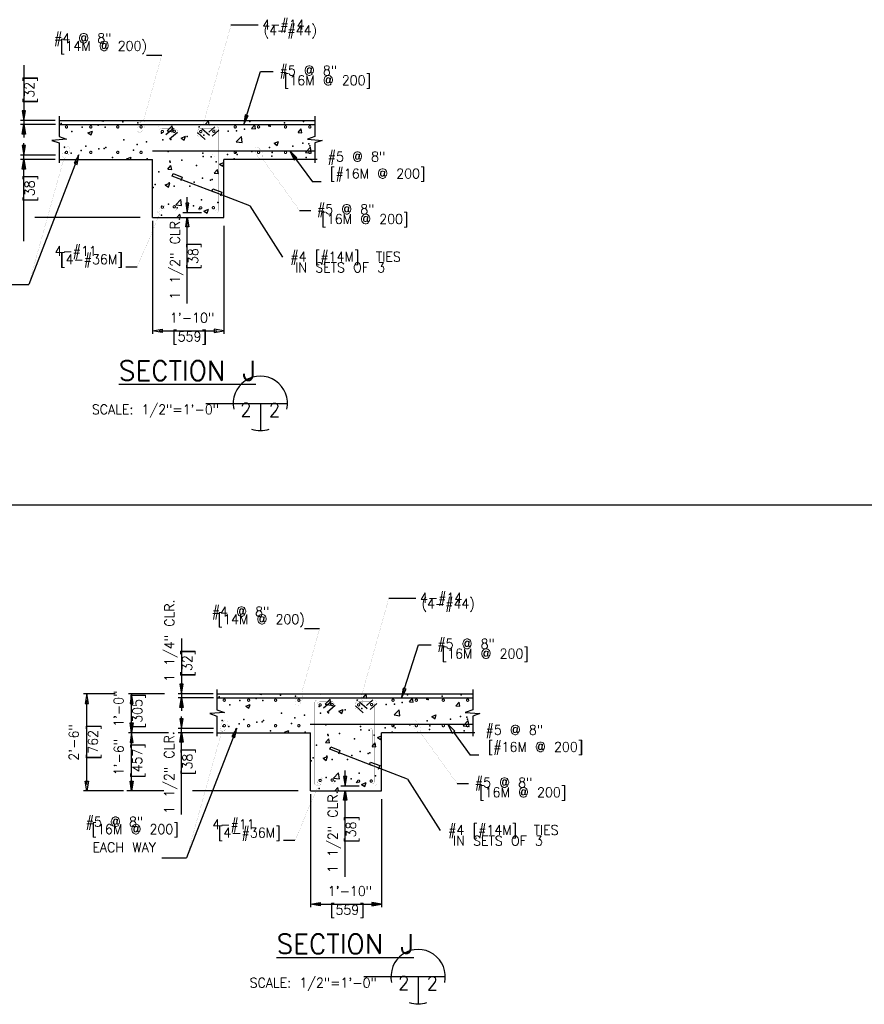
# Model space of a CAD drawing. Extents: x 0 to 354, y -64 to 250.
# Tile 2 of 7: x 96 to 205, y -64 to 62. Entities that reach past the tile are written whole.
import ezdxf
from ezdxf.enums import TextEntityAlignment as Align

# ---------------------------------------------------------------- set-up
doc = ezdxf.new("R2010")
doc.units = 0
doc.header["$MEASUREMENT"] = 0
doc.layers.get('0').update_dxf_attribs({"linetype": 'CONTINUOUS'})
for name, color, linetype in [('1', 7, 'CONTINUOUS'), ('DIM', 7, 'CONTINUOUS'), ('DWG-LINES', 7, 'CONTINUOUS'), ('HATCH', 7, 'CONTINUOUS'), ('REBAR', 7, 'CONTINUOUS'), ('SYMBOLS', 7, 'CONTINUOUS'), ('TEXT', 7, 'CONTINUOUS')]:
    doc.layers.add(name, color=color, linetype=linetype)
doc.styles.add('TXT_SHX', font='txt.shx')

# ---------------------------------------------------------------- blocks, each defined once
blk = doc.blocks.new('REBAR')
at = {"color": 7, "linetype": 'CONTINUOUS', "const_width": 0.01378}
blk.add_lwpolyline([(-0.014553, 0, 1), (0.014553, 0, 1)], format="xyb", close=True, dxfattribs=at)
blk = doc.blocks.new('SEC_BU')
at = {"layer": 'SYMBOLS', "color": 2, "linetype": 'CONTINUOUS'}
for p, q in [((-0.5, 0), (0.25, 0)), ((0, 0), (0, -0.2496)), ((0, -0.25), (0, -0.2496))]:
    blk.add_line(p, q, dxfattribs=at)
for start, end in [(347.64555, 192.35445), (251.04049, 288.95951)]:
    blk.add_arc((0, 0), 0.25, start, end, dxfattribs=at)

msp = doc.modelspace()

# ---------------------------------------------------------------- hatches: boundary and pattern name
at = {"layer": 'DIM', "linetype": 'CONTINUOUS'}
for points in [[(96.65, 50.71), (96.23, 50.71), (96.44, 49.46)], [(96.65, 47.69), (96.23, 47.69), (96.44, 48.94)], [(96.65, 46.25), (96.23, 46.25), (96.44, 45)], [(96.65, 43.22), (96.23, 43.22), (96.44, 44.47)], [(116.96, -23.08), (116.54, -23.08), (116.75, -24.33)], [(110.12, -25.58), (110.53, -25.58), (110.32, -24.33)], [(116.96, -26.1), (116.54, -26.1), (116.75, -24.85)], [(116.96, -27.54), (116.54, -27.54), (116.75, -28.79)], [(110.12, -28.08), (110.53, -28.08), (110.32, -29.33)], [(110.12, -30.58), (110.53, -30.58), (110.32, -29.33)], [(116.96, -30.57), (116.54, -30.57), (116.75, -29.32)], [(110.12, -35.57), (110.53, -35.57), (110.32, -36.82)], [(138.01, -38.03), (137.59, -38.03), (137.8, -36.78)], [(134.58, -51.18), (134.58, -51.6), (133.33, -51.39)], [(141.25, -51.18), (141.25, -51.6), (142.5, -51.39)]]:
    msp.add_hatch(color=7, dxfattribs=at).paths.add_polyline_path(points)
at = {"layer": 'TEXT', "linetype": 'CONTINUOUS'}
for points in [[(125.34, 50.07), (124.95, 50.2), (124.77, 48.94)], [(131.26, 44.42), (131.6, 44.67), (130.7, 45.56)]]:
    msp.add_hatch(color=7, dxfattribs=at).paths.add_polyline_path(points)

# ---------------------------------------------------------------- linework, layer by layer
at = {"layer": '1', "color": 84, "linetype": 'CONTINUOUS'}
msp.add_line((0, 0), (354.01, 0), dxfattribs=at)
at = {"layer": 'DIM', "color": 7, "linetype": 'CONTINUOUS'}
for p, q in [((96.44, 56.59), (96.44, 48.93)), ((96.44, 56.59), (96.44, 48.93)), ((100.49, 49.46), (96.02, 49.46)), ((100.54, 48.93), (96.02, 48.93)), ((96.44, 48.01), (96.44, 47.26)), ((96.44, 33.93), (96.44, 46.53)), ((100.54, 45), (96.02, 45)), ((100.49, 44.46), (96.02, 44.46)), ((103.25, 44.28), (97.08, 28.34)), ((117.49, 38.21), (117.49, 39.6)), ((125.54, 38.48), (129.74, 31.88)), ((111.43, 36.97), (97.87, 36.97)), ((119.3, 37.59), (116.93, 37.59)), ((117.49, 25.9), (117.49, 36.88)), ((113.02, 36.55), (113.02, 21.99)), ((122.18, 35.92), (122.18, 21.99)), ((113.85, 22.4), (121.35, 22.4)), ((116.75, -17.21), (116.75, -24.86)), ((116.75, -17.21), (116.75, -24.86)), ((108.22, -24.33), (104.13, -24.33)), ((104.55, -35.99), (104.55, -25.16)), ((114.57, -24.33), (109.91, -24.33)), ((110.32, -29.33), (110.32, -24.33)), ((120.8, -24.33), (116.33, -24.33)), ((120.85, -24.86), (116.33, -24.86)), ((116.75, -25.78), (116.75, -26.53)), ((116.75, -39.86), (116.75, -27.26)), ((120.85, -28.79), (116.33, -28.79)), ((115.07, -29.33), (109.91, -29.33)), ((114.11, -29.33), (109.91, -29.33)), ((110.32, -35.99), (110.32, -30.16)), ((120.8, -29.33), (116.33, -29.33)), ((123.56, -29.51), (117.39, -45.45)), ((137.8, -35.59), (137.8, -34.19)), ((145.85, -35.31), (150.05, -41.91)), ((139.61, -36.2), (137.24, -36.2)), ((109.26, -36.82), (104.13, -36.82)), ((114.47, -36.82), (109.72, -36.82)), ((131.74, -36.82), (118.18, -36.82)), ((133.33, -37.24), (133.33, -51.8)), ((137.8, -47.89), (137.8, -36.91)), ((142.5, -37.87), (142.5, -51.8)), ((134.16, -51.39), (141.66, -51.39))]:
    msp.add_line(p, q, dxfattribs=at)
for points in [[(96.65, 50.71), (96.23, 50.71), (96.44, 49.46)], [(96.65, 47.69), (96.23, 47.69), (96.44, 48.94)], [(96.65, 46.25), (96.23, 46.25), (96.44, 45)], [(96.65, 43.22), (96.23, 43.22), (96.44, 44.47)], [(102.91, 43.97), (103.3, 43.82), (103.54, 45.06)], [(117.7, 38.84), (117.28, 38.84), (117.49, 37.59)], [(117.7, 35.76), (117.28, 35.76), (117.49, 37.01)], [(114.27, 22.61), (114.27, 22.19), (113.02, 22.4)], [(120.93, 22.61), (120.93, 22.19), (122.18, 22.4)], [(116.96, -23.08), (116.54, -23.08), (116.75, -24.33)], [(104.34, -25.58), (104.76, -25.58), (104.55, -24.33)], [(110.12, -25.58), (110.53, -25.58), (110.32, -24.33)], [(116.96, -26.1), (116.54, -26.1), (116.75, -24.85)], [(116.96, -27.54), (116.54, -27.54), (116.75, -28.79)], [(110.12, -28.08), (110.53, -28.08), (110.32, -29.33)], [(123.22, -29.82), (123.61, -29.97), (123.85, -28.73)], [(110.12, -30.58), (110.53, -30.58), (110.32, -29.33)], [(116.96, -30.57), (116.54, -30.57), (116.75, -29.32)], [(138.01, -34.95), (137.59, -34.95), (137.8, -36.2)], [(104.34, -35.57), (104.76, -35.57), (104.55, -36.82)], [(110.12, -35.57), (110.53, -35.57), (110.32, -36.82)], [(138.01, -38.03), (137.59, -38.03), (137.8, -36.78)], [(134.58, -51.18), (134.58, -51.6), (133.33, -51.39)], [(141.25, -51.18), (141.25, -51.6), (142.5, -51.39)]]:
    msp.add_lwpolyline(points, close=True, dxfattribs=at)
at = {"layer": 'DWG-LINES', "color": 7, "linetype": 'CONTINUOUS'}
for p, q in [((101, 49.46), (133.91, 49.46)), ((101, 44.46), (113.02, 44.46)), ((113.02, 36.97), (113.02, 44.46)), ((134.2, 44.46), (122.18, 44.46)), ((133.91, 44.46), (122.18, 44.46)), ((122.18, 36.97), (122.18, 44.46)), ((113.02, 36.97), (122.18, 36.97)), ((121.31, -24.33), (154.22, -24.33)), ((121.31, -29.33), (133.33, -29.33)), ((133.33, -36.82), (133.33, -29.33)), ((154.51, -29.33), (142.5, -29.33)), ((154.22, -29.33), (142.5, -29.33)), ((142.5, -36.82), (142.5, -29.33)), ((133.33, -36.82), (142.5, -36.82))]:
    msp.add_line(p, q, dxfattribs=at)
at = {"layer": 'HATCH', "color": 7, "linetype": 'CONTINUOUS'}
for p, q in [((106.22, 49.46), (106.76, 49.38)), ((106.76, 49.38), (106.75, 49.46)), ((113.93, 49.46), (114.32, 49.43)), ((114.32, 49.43), (114.31, 49.46)), ((119.8, 48.95), (120.2, 49.43)), ((120.3, 48.91), (120.2, 49.43)), ((114.91, 48.12), (115.56, 48.79)), ((115.65, 48), (115.56, 48.79)), ((119.8, 48.95), (120.3, 48.91)), ((125.77, 48.43), (126.18, 48.91)), ((125.77, 48.43), (126.27, 48.38)), ((126.27, 48.38), (126.18, 48.91)), ((131.75, 47.9), (132.15, 48.38)), ((132.25, 47.86), (132.15, 48.38)), ((104.7, 47.88), (105.28, 48.1)), ((104.7, 47.88), (105.12, 47.6)), ((105.12, 47.6), (105.28, 48.1)), ((114.91, 48.12), (115.65, 48)), ((116.68, 47.21), (117.26, 47.43)), ((116.68, 47.21), (117.09, 46.93)), ((117.09, 46.93), (117.26, 47.43)), ((123.8, 46.74), (124.45, 47.41)), ((124.54, 46.62), (124.45, 47.41)), ((131.75, 47.9), (132.25, 47.86)), ((123.8, 46.74), (124.54, 46.62)), ((128.65, 46.54), (129.23, 46.77)), ((128.65, 46.54), (129.06, 46.26)), ((129.06, 46.26), (129.23, 46.77)), ((132.69, 45.36), (133.34, 46.03)), ((133.43, 45.24), (133.34, 46.03)), ((103.2, 44.46), (103.43, 44.73)), ((103.48, 44.46), (103.43, 44.73)), ((109.67, 44.52), (110.26, 44.75)), ((109.67, 44.52), (109.76, 44.46)), ((110.16, 44.46), (110.26, 44.75)), ((132.69, 45.36), (133.43, 45.24)), ((114.98, 43.21), (115.38, 43.68)), ((114.98, 43.21), (115.48, 43.16)), ((115.48, 43.16), (115.38, 43.68)), ((120.95, 42.68), (121.36, 43.16)), ((121.45, 42.64), (121.36, 43.16)), ((121.65, 43.86), (122.18, 44.06)), ((121.65, 43.86), (122.06, 43.58)), ((122.06, 43.58), (122.18, 43.94)), ((120.95, 42.68), (121.45, 42.64)), ((114.65, 41.17), (115.23, 41.39)), ((114.65, 41.17), (115.06, 40.89)), ((115.06, 40.89), (115.23, 41.39)), ((116.01, 38.62), (116.66, 39.3)), ((116.75, 38.51), (116.66, 39.3)), ((116.01, 38.62), (116.75, 38.51)), ((119.62, 37.81), (120.2, 38.04)), ((120.04, 37.53), (120.2, 38.04)), ((116.16, 36.97), (116.54, 37.42)), ((116.62, 36.97), (116.54, 37.42)), ((119.62, 37.81), (120.04, 37.53)), ((126.53, -24.33), (127.07, -24.41)), ((127.07, -24.41), (127.06, -24.33)), ((134.24, -24.33), (134.63, -24.36)), ((134.63, -24.36), (134.63, -24.33)), ((135.22, -25.67), (135.87, -25)), ((135.96, -25.79), (135.87, -25)), ((140.11, -24.84), (140.51, -24.36)), ((140.11, -24.84), (140.61, -24.88)), ((140.61, -24.88), (140.51, -24.36)), ((146.09, -25.36), (146.49, -24.88)), ((146.58, -25.41), (146.49, -24.88)), ((125.01, -25.91), (125.6, -25.69)), ((125.01, -25.91), (125.43, -26.19)), ((125.43, -26.19), (125.6, -25.69)), ((135.22, -25.67), (135.96, -25.79)), ((136.99, -26.58), (137.57, -26.36)), ((136.99, -26.58), (137.4, -26.86)), ((137.4, -26.86), (137.57, -26.36)), ((144.11, -27.05), (144.76, -26.38)), ((144.85, -27.17), (144.76, -26.38)), ((146.09, -25.36), (146.58, -25.41)), ((152.06, -25.89), (152.46, -25.41)), ((152.06, -25.89), (152.56, -25.93)), ((152.56, -25.93), (152.46, -25.41)), ((144.11, -27.05), (144.85, -27.17)), ((148.96, -27.25), (149.54, -27.02)), ((148.96, -27.25), (149.38, -27.53)), ((149.38, -27.53), (149.54, -27.02)), ((153, -28.43), (153.65, -27.76)), ((153.75, -28.55), (153.65, -27.76)), ((123.52, -29.33), (123.74, -29.06)), ((123.79, -29.33), (123.74, -29.06)), ((129.99, -29.27), (130.57, -29.04)), ((130.47, -29.33), (130.57, -29.04)), ((153, -28.43), (153.75, -28.55)), ((129.99, -29.27), (130.07, -29.33)), ((135.29, -30.58), (135.69, -30.11)), ((135.79, -30.63), (135.69, -30.11)), ((141.96, -29.93), (142.5, -29.73)), ((141.96, -29.93), (142.37, -30.21)), ((142.37, -30.21), (142.5, -29.85)), ((135.29, -30.58), (135.79, -30.63)), ((141.27, -31.11), (141.67, -30.63)), ((141.27, -31.11), (141.76, -31.15)), ((141.76, -31.15), (141.67, -30.63)), ((134.96, -32.62), (135.54, -32.4)), ((134.96, -32.62), (135.37, -32.9)), ((135.37, -32.9), (135.54, -32.4)), ((136.32, -35.17), (136.97, -34.49)), ((136.32, -35.17), (137.07, -35.28)), ((137.07, -35.28), (136.97, -34.49)), ((136.47, -36.82), (136.85, -36.37)), ((136.93, -36.82), (136.85, -36.37)), ((139.93, -35.98), (140.52, -35.75)), ((139.93, -35.98), (140.35, -36.26)), ((140.35, -36.26), (140.52, -35.75))]:
    msp.add_line(p, q, dxfattribs=at)
for p in [(101.27, 49.07), (103.94, 48.6), (106.03, 48.88), (106.92, 48.62), (109.18, 49.29), (111.12, 49.15), (119.03, 48.66), (124.84, 48.36), (125.54, 49.34), (128, 48.77), (128.16, 48.75), (129.99, 49.15), (132.44, 49.33), (102.64, 48.03), (109.31, 46.99), (114.17, 47.82), (114.34, 46.97), (115.35, 47), (117.49, 47.39), (119.63, 47.59), (122.76, 48.08), (123.84, 48.12), (101.68, 46.02), (104.45, 46.15), (106.12, 45.83), (106.81, 45.84), (106.99, 46.01), (110.57, 45.65), (111.02, 46.38), (112.25, 46.7), (128.06, 45.97), (131.07, 46.18), (132.34, 46.56), (133.15, 46.45), (133.26, 46.19), (101.75, 45.32), (102.54, 45.26), (103.43, 44.9), (103.84, 45.59), (107.88, 44.71), (112.33, 44.53), (115.02, 45.46), (119.47, 45.27), (119.53, 44.81), (120.56, 44.8), (122.65, 45.07), (123.54, 44.52), (123.74, 45.35), (123.92, 45.08), (125.81, 45.49), (128.36, 44.89), (128.4, 45.35), (132.81, 44.71), (115.25, 44.23), (115.3, 44.1), (116.78, 44.34), (118.69, 43.69), (121.22, 44.15), (113.83, 42.85), (119.43, 42.04), (120.68, 41.86), (113.11, 40.82), (113.36, 41.22), (115.15, 41.45), (115.82, 41.02), (117.81, 41.03), (118.37, 41.51), (120.46, 41.79), (115.05, 38.68), (116.18, 38.22), (118.27, 38.5), (119, 38.11), (119.32, 39.27), (121.42, 38.91), (114.15, 37.27), (121.58, -24.72), (124.25, -25.19), (126.34, -24.91), (127.23, -25.17), (129.49, -24.5), (131.43, -24.64), (139.34, -25.13), (145.85, -24.45), (148.31, -25.02), (148.47, -25.04), (150.3, -24.64), (152.75, -24.46), (122.95, -25.76), (134.48, -25.97), (137.81, -26.4), (139.94, -26.2), (143.07, -25.71), (144.15, -25.67), (145.15, -25.43), (121.99, -27.77), (124.76, -27.64), (127.3, -27.78), (129.62, -26.8), (131.33, -27.41), (132.56, -27.09), (134.65, -26.82), (135.66, -26.79), (148.37, -27.82), (151.38, -27.61), (152.65, -27.23), (153.47, -27.34), (153.57, -27.6), (122.06, -28.47), (122.85, -28.53), (123.74, -28.89), (124.15, -28.2), (126.43, -27.96), (127.12, -27.95), (128.19, -29.08), (130.88, -28.15), (135.33, -28.33), (139.78, -28.52), (139.84, -28.98), (140.88, -28.99), (142.96, -28.72), (144.05, -28.44), (144.23, -28.71), (146.12, -28.3), (148.67, -28.9), (148.71, -28.44), (153.12, -29.08), (132.64, -29.26), (135.56, -29.56), (135.61, -29.69), (137.09, -29.45), (139, -30.11), (141.54, -29.64), (143.86, -29.27), (134.14, -30.94), (133.67, -32.57), (135.46, -32.34), (136.13, -32.77), (138.12, -32.76), (138.68, -32.28), (139.74, -31.75), (140.77, -32.01), (140.99, -31.93), (133.42, -32.97), (135.36, -35.11), (138.58, -35.29), (139.63, -34.52), (141.73, -34.88), (134.46, -36.52), (136.49, -35.57), (139.32, -35.68)]:
    msp.add_point(p, dxfattribs=at)
at = {"layer": 'REBAR', "color": 7, "linetype": 'CONTINUOUS'}
for p, q in [((101, 48.94), (133.91, 48.94)), ((115.71, 48.45), (114.73, 47.6)), ((119.36, 48.44), (120.35, 47.57)), ((121.05, 48.67), (120.26, 47.98)), ((121.56, 48.2), (120.71, 47.46)), ((116.22, 47.94), (115.2, 47.05)), ((118.82, 47.9), (119.81, 47.03)), ((113.01, 45.56), (133.91, 45.56)), ((121.31, -24.85), (154.22, -24.85)), ((136.02, -25.34), (135.04, -26.19)), ((141.37, -25.12), (140.57, -25.81)), ((136.53, -25.85), (135.51, -26.74)), ((139.13, -25.89), (140.12, -26.76)), ((139.67, -25.35), (140.66, -26.22)), ((141.87, -25.59), (141.02, -26.33)), ((133.32, -28.23), (154.22, -28.23))]:
    msp.add_line(p, q, dxfattribs=at)
at = {"layer": 'REBAR', "color": 7, "linetype": 'CONTINUOUS', "const_width": 0.0138}
for points in [[(121.23, 37.59), (113.92, 37.59, -0.414214), (113.59, 37.91), (113.59, 48.34, -0.414214), (113.92, 48.67), (121.23, 48.67, -0.414214), (121.55, 48.34), (121.55, 37.91, -0.414214)], [(116.2, 48.11, 0.414214), (115.88, 48.43), (114.24, 48.43, 0.414214), (113.92, 48.11), (113.92, 38.23, 0.414214), (114.24, 37.91), (115.88, 37.91, 0.414214), (116.2, 38.23)], [(118.86, 48.11, -0.414214), (119.18, 48.43), (120.95, 48.43, -0.414214), (121.27, 48.11), (121.27, 38.18, -0.414214), (120.95, 37.86), (119.18, 37.86, -0.414214), (118.86, 38.18)], [(141.54, -36.2), (134.23, -36.2, -0.414214), (133.9, -35.88), (133.9, -25.45, -0.414214), (134.23, -25.12), (141.54, -25.12, -0.414214), (141.86, -25.45), (141.86, -35.88, -0.414214)], [(136.51, -25.68, 0.414214), (136.19, -25.36), (134.55, -25.36, 0.414214), (134.23, -25.68), (134.23, -35.56, 0.414214), (134.55, -35.88), (136.19, -35.88, 0.414214), (136.51, -35.56)], [(139.17, -25.68, -0.414214), (139.49, -25.36), (141.26, -25.36, -0.414214), (141.59, -25.68), (141.59, -35.61, -0.414214), (141.26, -35.93), (139.49, -35.93, -0.414214), (139.17, -35.61)]]:
    msp.add_lwpolyline(points, format="xyb", close=True, dxfattribs=at)
for points in [[(101.04, 45.06), (120.7, 45.06, -0.414214), (121.02, 44.74), (121.02, 42.55)], [(121.35, -28.73), (141.01, -28.73, -0.414214), (141.33, -29.05), (141.33, -31.24)]]:
    msp.add_lwpolyline(points, format="xyb", dxfattribs=at)
at = {"layer": 'SYMBOLS', "color": 7, "linetype": 'CONTINUOUS'}
for points in [[(101, 50.04), (101, 47.41), (101.95, 47.07), (100.06, 46.91), (101, 46.58), (101, 44.03)], [(133.91, 50.04), (133.91, 47.41), (132.96, 47.07), (134.85, 46.91), (133.91, 46.58), (133.91, 44.03)], [(121.31, -23.75), (121.31, -26.38), (122.26, -26.72), (120.37, -26.88), (121.31, -27.21), (121.31, -29.76)], [(154.22, -23.75), (154.22, -26.38), (153.27, -26.72), (155.16, -26.88), (154.22, -27.21), (154.22, -29.76)]]:
    msp.add_lwpolyline(points, dxfattribs=at)
at = {"layer": 'TEXT', "color": 7, "linetype": 'CONTINUOUS'}
for p, q in [((126.6, 61.73), (123.11, 61.73)), ((112.25, 57.86), (114.2, 57.86)), ((124.77, 48.94), (126.93, 55.75)), ((126.93, 55.75), (128.55, 55.75)), ((131.43, 44.54), (133.59, 41.56)), ((134.7, 41.56), (133.59, 41.56)), ((131.92, 37.9), (133.37, 37.9)), ((111.03, 30.58), (109.56, 30.58)), ((93.91, 28.34), (97.08, 28.34)), ((146.91, -12.06), (143.42, -12.06)), ((132.56, -15.93), (134.52, -15.93)), ((145.08, -24.85), (147.24, -18.04)), ((147.24, -18.04), (148.86, -18.04)), ((151.74, -29.25), (153.9, -32.23)), ((155.01, -32.23), (153.9, -32.23)), ((152.23, -35.89), (153.68, -35.89)), ((131.34, -43.21), (129.87, -43.21)), ((114.22, -45.45), (117.39, -45.45))]:
    msp.add_line(p, q, dxfattribs=at)
at = {"layer": 'TEXT', "color": 7, "linetype": 'CONTINUOUS', "const_width": 0.00984}
for points in [[(123.11, 61.73), (119.52, 48.89, 0.002407), (119.52, 48.89, 0.177361), (119.38, 48.9, 0.103702), (119.18, 48.78, 0.063893), (119.02, 48.59, 0.050067), (118.87, 48.3, 0.050067), (118.78, 47.99, 0.063893), (118.76, 47.74, 0.103702), (118.83, 47.52, 0.177361), (118.93, 47.43, 0.177361), (119.07, 47.42, 0.103702), (119.27, 47.54, 0.063893), (119.44, 47.73, 0.050067), (119.59, 48.02, 0.050067), (119.68, 48.32, 0.063893), (119.69, 48.58, 0.103702), (119.62, 48.8, 0.174879), (119.52, 48.89, 0.174879)], [(114.2, 57.86), (111.85, 49.4, 0.002407), (111.84, 49.4, 0.177361), (111.71, 49.41, 0.103702), (111.5, 49.29, 0.063893), (111.34, 49.1, 0.050067), (111.19, 48.81, 0.050067), (111.1, 48.51, 0.063893), (111.09, 48.25, 0.103702), (111.15, 48.03, 0.177361), (111.25, 47.94, 0.177361), (111.39, 47.93, 0.103702), (111.6, 48.05, 0.063893), (111.76, 48.24, 0.050067), (111.91, 48.53, 0.050067), (112, 48.83, 0.063893), (112.01, 49.09, 0.103702), (111.95, 49.31, 0.174879), (111.85, 49.4, 0.174879)], [(97.08, 28.34), (101.62, 44.63, 0.002407), (101.63, 44.63, 0.177361), (101.76, 44.62, 0.103702), (101.97, 44.74, 0.063893), (102.13, 44.93, 0.050067), (102.28, 45.22, 0.050067), (102.37, 45.52, 0.063893), (102.38, 45.78, 0.103702), (102.32, 46, 0.177361), (102.22, 46.09, 0.177361), (102.08, 46.1, 0.103702), (101.87, 45.98, 0.063893), (101.71, 45.79, 0.050067), (101.56, 45.5, 0.050067), (101.47, 45.2, 0.063893), (101.46, 44.94, 0.103702), (101.52, 44.72, 0.174879), (101.62, 44.63, 0.174879)], [(131.92, 37.9), (127.09, 44.61, 0.002407), (127.09, 44.61, 0.177361), (127.18, 44.71, 0.103702), (127.21, 44.94, 0.063893), (127.17, 45.19, 0.050067), (127.04, 45.49, 0.050067), (126.85, 45.75, 0.063893), (126.66, 45.92, 0.103702), (126.45, 46.01, 0.177361), (126.31, 45.98, 0.177361), (126.22, 45.88, 0.103702), (126.19, 45.65, 0.063893), (126.23, 45.4, 0.050067), (126.36, 45.1, 0.050067), (126.55, 44.84, 0.063893), (126.74, 44.67, 0.103702), (126.95, 44.58, 0.174879), (127.09, 44.61, 0.174879)], [(111.03, 30.58), (114.04, 37.66, 0.002407), (114.04, 37.66, 0.177361), (114.13, 37.66, 0.103702), (114.27, 37.74, 0.063893), (114.38, 37.86, 0.050067), (114.48, 38.05, 0.050067), (114.54, 38.26, 0.063893), (114.55, 38.43, 0.103702), (114.51, 38.58, 0.177361), (114.44, 38.64, 0.177361), (114.35, 38.64, 0.103702), (114.21, 38.57, 0.063893), (114.1, 38.44, 0.050067), (114, 38.25, 0.050067), (113.94, 38.04, 0.063893), (113.93, 37.88, 0.103702), (113.97, 37.73, 0.174879), (114.04, 37.66, 0.174879)], [(143.42, -12.06), (139.83, -24.9, 0.002407), (139.83, -24.9, 0.177361), (139.69, -24.89, 0.103702), (139.49, -25.01, 0.063893), (139.33, -25.2, 0.050067), (139.18, -25.49, 0.050067), (139.09, -25.8, 0.063893), (139.07, -26.05, 0.103702), (139.14, -26.27, 0.177361), (139.24, -26.36, 0.177361), (139.38, -26.37, 0.103702), (139.58, -26.25, 0.063893), (139.75, -26.06, 0.050067), (139.9, -25.78, 0.050067), (139.99, -25.47, 0.063893), (140, -25.21, 0.103702), (139.94, -24.99, 0.174879), (139.83, -24.9, 0.174879)], [(134.52, -15.93), (132.16, -24.39, 0.002407), (132.16, -24.39, 0.177361), (132.02, -24.38, 0.103702), (131.82, -24.5, 0.063893), (131.65, -24.69, 0.050067), (131.5, -24.98, 0.050067), (131.41, -25.28, 0.063893), (131.4, -25.54, 0.103702), (131.46, -25.76, 0.177361), (131.57, -25.85, 0.177361), (131.7, -25.86, 0.103702), (131.91, -25.74, 0.063893), (132.07, -25.55, 0.050067), (132.22, -25.26, 0.050067), (132.31, -24.96, 0.063893), (132.32, -24.7, 0.103702), (132.26, -24.48, 0.174879), (132.16, -24.39, 0.174879)], [(117.39, -45.45), (121.93, -29.16, 0.002407), (121.94, -29.16, 0.177361), (122.08, -29.17, 0.103702), (122.28, -29.05, 0.063893), (122.44, -28.86, 0.050067), (122.59, -28.57, 0.050067), (122.68, -28.27, 0.063893), (122.69, -28.01, 0.103702), (122.63, -27.79, 0.177361), (122.53, -27.7, 0.177361), (122.39, -27.69, 0.103702), (122.19, -27.81, 0.063893), (122.02, -28, 0.050067), (121.87, -28.29, 0.050067), (121.78, -28.59, 0.063893), (121.77, -28.85, 0.103702), (121.83, -29.07, 0.174879), (121.93, -29.16, 0.174879)], [(152.23, -35.89), (147.4, -29.18, 0.002407), (147.4, -29.18, 0.177361), (147.49, -29.08, 0.103702), (147.53, -28.85, 0.063893), (147.48, -28.6, 0.050067), (147.35, -28.3, 0.050067), (147.16, -28.04, 0.063893), (146.98, -27.87, 0.103702), (146.76, -27.78, 0.177361), (146.62, -27.81, 0.177361), (146.53, -27.91, 0.103702), (146.5, -28.14, 0.063893), (146.55, -28.39, 0.050067), (146.67, -28.69, 0.050067), (146.86, -28.95, 0.063893), (147.05, -29.12, 0.103702), (147.26, -29.21, 0.174879), (147.4, -29.18, 0.174879)], [(131.34, -43.21), (134.35, -36.13, 0.002407), (134.35, -36.13, 0.177361), (134.44, -36.13, 0.103702), (134.58, -36.05, 0.063893), (134.69, -35.93, 0.050067), (134.79, -35.74, 0.050067), (134.85, -35.53, 0.063893), (134.86, -35.36, 0.103702), (134.82, -35.21, 0.177361), (134.75, -35.15, 0.177361), (134.66, -35.15, 0.103702), (134.52, -35.22, 0.063893), (134.41, -35.35, 0.050067), (134.31, -35.54, 0.050067), (134.25, -35.75, 0.063893), (134.24, -35.91, 0.103702), (134.28, -36.06, 0.174879), (134.35, -36.13, 0.174879)]]:
    msp.add_lwpolyline(points, format="xyb", dxfattribs=at)
at = {"layer": 'TEXT', "color": 7, "linetype": 'CONTINUOUS'}
for points in [[(125.34, 50.07), (124.95, 50.2), (124.77, 48.94)], [(131.26, 44.42), (131.6, 44.67), (130.7, 45.56)], [(145.66, -23.72), (145.26, -23.59), (145.08, -24.85)], [(151.58, -29.37), (151.91, -29.12), (151.01, -28.23)]]:
    msp.add_lwpolyline(points, close=True, dxfattribs=at)
for points in [[(120.95, 40.24), (115.53, 42.32), (115.65, 42.64), (116.83, 42.19), (116.64, 41.69)], [(125.54, 38.48), (120.64, 40.36), (120.76, 40.68), (121.94, 40.23), (121.75, 39.73)], [(141.26, -33.55), (135.84, -31.47), (135.96, -31.15), (137.14, -31.61), (136.95, -32.1)], [(145.85, -35.31), (140.95, -33.43), (141.07, -33.11), (142.25, -33.56), (142.06, -34.06)]]:
    msp.add_lwpolyline(points, dxfattribs=at)

# ---------------------------------------------------------------- block references
at = {"layer": 'DWG-LINES', "linetype": 'CONTINUOUS', "xscale": 14, "yscale": 14, "zscale": 14}
for p in [(126.89, 13.06), (147.2, -60.73)]:
    msp.add_blockref('SEC_BU', p, dxfattribs=at)
at = {"layer": 'REBAR', "linetype": 'CONTINUOUS', "yscale": 9.9984, "zscale": 9.9984}
for p, xscale in [((101.94, 48.64), 9.9984), ((105.07, 48.64), 9.9984), ((108.54, 48.64), 9.9984), ((111.54, 48.64), 9.9984), ((114.28, 48.04), 9.9984), ((115.82, 48.08), 9.9984), ((119.22, 48.04), 9.9984), ((120.9, 48.08), 9.9984), ((123.66, 48.64), -9.9984), ((126.66, 48.64), -9.9984), ((130.13, 48.64), -9.9984), ((133.26, 48.64), -9.9984), ((101.94, 45.36), 9.9984), ((105.07, 45.36), 9.9984), ((108.54, 45.36), 9.9984), ((111.54, 45.36), 9.9984), ((123.66, 45.36), -9.9984), ((126.66, 45.36), -9.9984), ((130.13, 45.36), -9.9984), ((133.26, 45.36), -9.9984), ((114.28, 38.31), 9.9984), ((115.82, 38.36), 9.9984), ((119.22, 38.22), 9.9984), ((120.85, 38.24), 9.9984), ((122.25, -25.15), 9.9984), ((125.38, -25.15), 9.9984), ((128.85, -25.15), 9.9984), ((131.85, -25.15), 9.9984), ((143.97, -25.15), -9.9984), ((146.97, -25.15), -9.9984), ((150.44, -25.15), -9.9984), ((153.57, -25.15), -9.9984), ((134.59, -25.75), 9.9984), ((136.14, -25.71), 9.9984), ((139.54, -25.75), 9.9984), ((141.21, -25.71), 9.9984), ((122.25, -28.43), 9.9984), ((125.38, -28.43), 9.9984), ((128.85, -28.43), 9.9984), ((131.85, -28.43), 9.9984), ((143.97, -28.43), -9.9984), ((146.97, -28.43), -9.9984), ((150.44, -28.43), -9.9984), ((153.57, -28.43), -9.9984), ((134.59, -35.48), 9.9984), ((136.14, -35.43), 9.9984), ((139.53, -35.57), 9.9984), ((141.16, -35.55), 9.9984)]:
    msp.add_blockref('REBAR', p, dxfattribs=dict(at, xscale=xscale))

# ---------------------------------------------------------------- texts
at = {"color": 7, "linetype": 'CONTINUOUS', "style": 'TXT_SHX', "width": 0.95}
for p in [(113.39, 11.65), (133.7, -62.14)]:
    msp.add_text('SCALE: 1/2"=1\'-0"', height=1.2499, dxfattribs=at).set_placement(p, align=Align.CENTER)
at = {"layer": 'DIM', "color": 7, "linetype": 'CONTINUOUS', "style": 'TXT_SHX', "width": 0.95}
for s, height, p in [('[32]', 1.25, (97.79, 53.41)), ('[38]', 1.25, (97.82, 40.74)), ('1 1/2" CLR.', 1.2498, (116.53, 31.72)), ('[38]', 1.25, (118.87, 32.01)), ('1 1/4" CLR.', 1.2498, (115.82, -17.49)), ('[32]', 1.25, (118.1, -20.38)), ('1\'-0" ', 1.25, (109.27, -25.72)), ('[305]', 1.25, (111.69, -26.53)), ('2\'-6" ', 1.25, (103.5, -30.06)), ('[762]', 1.25, (105.97, -30.51)), ('1\'-6" ', 1.25, (109.29, -31.95)), ('[457]', 1.25, (111.67, -32.92)), ('1 1/2" CLR.', 1.2498, (115.78, -34.46)), ('[38]', 1.25, (118.13, -33.05)), ('1 1/2" CLR.', 1.2498, (136.84, -42.07)), ('[38]', 1.25, (139.18, -41.78))]:
    msp.add_text(s, height=height, rotation=90, dxfattribs=at).set_placement(p, align=Align.CENTER)
for s, p in [('1\'-10" ', (118.64, 23.45)), ('[559]', (117.78, 21.04)), ('1\'-10" ', (138.95, -50.34)), ('[559]', (138.09, -52.75))]:
    msp.add_text(s, height=1.25, dxfattribs=at).set_placement(p, align=Align.CENTER)
at = {"layer": 'SYMBOLS', "color": 7, "linetype": 'CONTINUOUS', "style": 'TXT_SHX', "width": 0.95}
for p in [(125.03, 11.37), (128.71, 11.34), (145.34, -62.42), (149.02, -62.45)]:
    msp.add_text('2', height=1.75, dxfattribs=at).set_placement(p, align=Align.CENTER)
at = {"layer": 'TEXT', "color": 7, "linetype": 'CONTINUOUS', "style": 'TXT_SHX', "width": 0.95}
for s, p in [('4-#14', (127.13, 61.19)), ('#4 @ 8"', (100.33, 59.43)), ('#5 @ 8"', (129.36, 55.27)), ('#5 @ 8"', (134.18, 37.42)), ('4-#11', (100.4, 32.04)), ('4-#14', (147.44, -12.6)), ('#4 @ 8"', (120.64, -14.36)), ('#5 @ 8"', (149.67, -18.52)), ('#5 @ 8"', (154.49, -36.37)), ('#5 @ 8"', (104.41, -41.42)), ('4-#11', (120.71, -41.75))]:
    msp.add_text(s, height=1.25, dxfattribs=at).set_placement(p)
for s, height, p in [('(4-#44)', 1.25, (130.75, 60.44)), ('[14M @ 200)', 1.2498, (106.69, 58.44)), ('[16M @ 200]', 1.2498, (135.53, 54.01)), ('#5 @ 8"', 1.25, (139.27, 44.19)), ('[#16M @ 200]', 1.2498, (142, 42.01)), ('[16M @ 200]', 1.2498, (140.35, 36.16)), ('[4-#36M]', 1.25, (105.16, 30.97)), ('#4 [#14M]  TIES', 1.2498, (137.86, 31.31)), ('IN SETS OF 3', 1.2498, (137.16, 29.92)), ('(4-#44)', 1.25, (151.07, -13.35)), ('[14M @ 200)', 1.2498, (127, -15.35)), ('[16M @ 200]', 1.2498, (155.84, -19.78)), ('#5 @ 8"', 1.25, (159.58, -29.6)), ('[#16M @ 200]', 1.2498, (162.31, -31.78)), ('[16M @ 200]', 1.2498, (160.66, -37.63)), ('[16M @ 200]', 1.2498, (110.78, -42.37)), ('[4-#36M]', 1.25, (125.47, -42.82)), ('#4 [#14M]  TIES', 1.2498, (158.17, -42.48)), ('IN SETS OF 3', 1.2498, (157.47, -43.87)), ('EACH WAY', 1.25, (109.37, -44.71))]:
    msp.add_text(s, height=height, dxfattribs=at).set_placement(p, align=Align.CENTER)
at = {"layer": 'TEXT', "color": 7, "linetype": 'CONTINUOUS', "style": 'TXT_SHX'}
for p in [(117.49, 16.02), (137.8, -57.77)]:
    msp.add_text('%%uSECTION J', height=2.4996, dxfattribs=at).set_placement(p, align=Align.CENTER)

doc.saveas('drawing.dxf')
